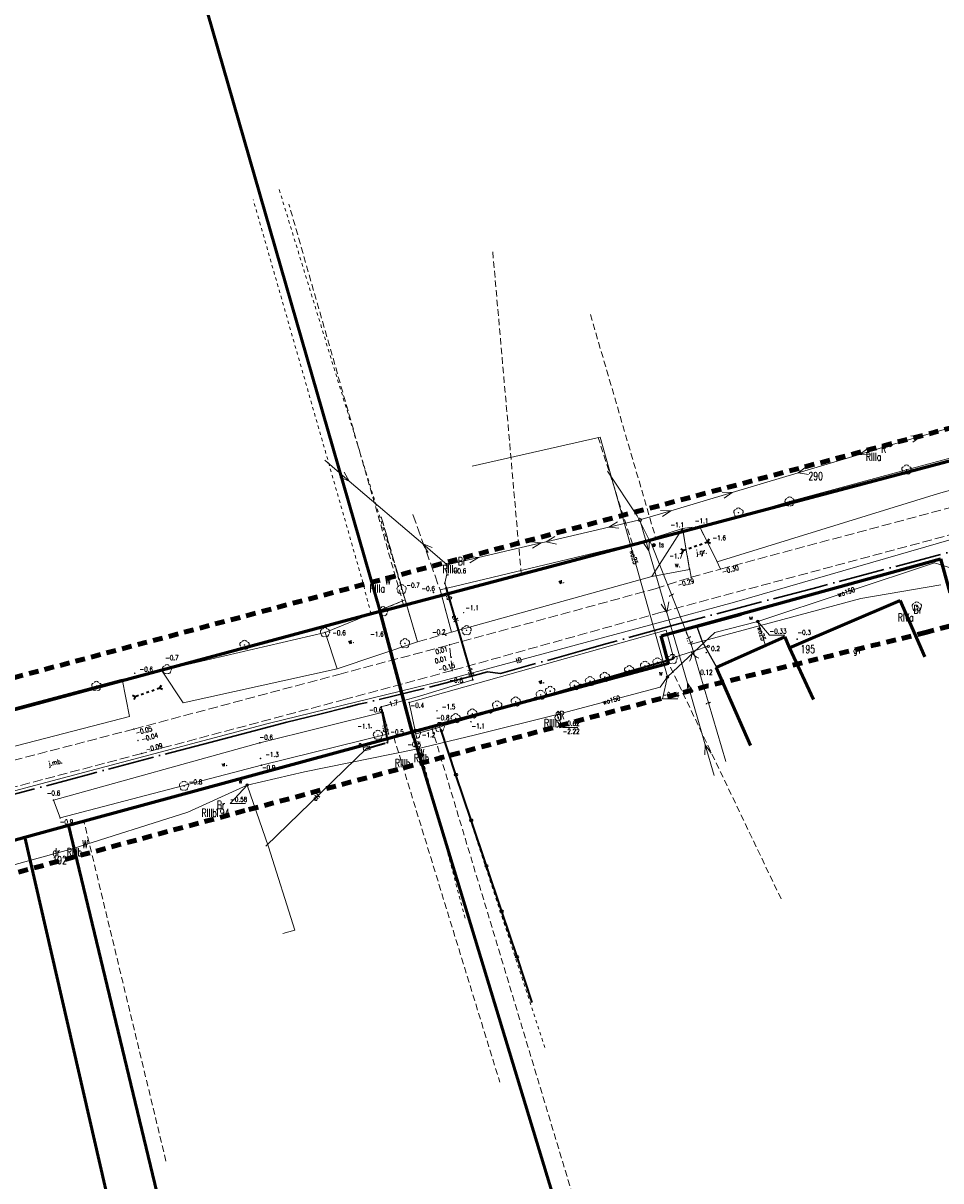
# Model space of a CAD drawing. Header units: metres. Extents: x 7389918 to 7395901, y 5992959 to 5996029.
# Tile 57 of 66: x 7395221 to 7395364, y 5994585 to 5994766. Entities that reach past the tile are written whole.
import ezdxf
from ezdxf.enums import TextEntityAlignment as Align

# ---------------------------------------------------------------- set-up
doc = ezdxf.new("R2010")
doc.units = ezdxf.units.M
doc.header["$MEASUREMENT"] = 0
for name, pattern in [('1', [0]), ('2', [1.5, 1, -0.5]), ('2_OTKJ', [2, 1.5, -0.5]), ('2_OTKK', [0]), ('2_OTKR', [0]), ('2_OTKU', [2, 1.5, -0.5]), ('2_OTWM', [1, 0.5, -0.5]), ('2_OTZI', [1.5, 1, -0.5]), ('3_EGBU_A', [0]), ('4', [2.5, 1.5, -1]), ('4_SUEP_A', [0]), ('4_SULO', [0]), ('4_SUTP_A', [0]), ('4_SUWP', [0]), ('ACAD_ISO04W100', [30, 24, -3, 0, -3])]:
    doc.linetypes.add(name, pattern=pattern)
doc.layers.get('0').update_dxf_attribs({"color": 250, "linetype": 'CONTINUOUS', "lineweight": 100})
for name, color, linetype, lineweight in [('# Orlen Projekt - granice nieustalone do ustalenia', 6, 'CONTINUOUS', 100), ('# projektowana LNSN', 10, 'CONTINUOUS', 30), ('Dzialki', 7, '1', 18), ('EGBB_E_T_0', 7, 'CONTINUOUS', 20), ('EGBB_L_0', 7, '3_EGBU_A', 50), ('GRANICE_ZLE_L_0', 2, '1', 50), ('Numery_dzialek', 7, 'CONTINUOUS', 13), ('OTK_E_T_0', 7, 'CONTINUOUS', 0), ('OTK_E_T_4', 7, 'CONTINUOUS', 0), ('OTK_L_0', 7, '2_OTKJ', 18), ('OTK_L_1', 7, '2_OTKK', 25), ('OTK_L_4', 7, '2_OTKU', 18), ('OTK_L_5', 7, 'CONTINUOUS', 18), ('OTK_L_8', 7, 'CONTINUOUS', 35), ('OTO_L_0', 7, 'CONTINUOUS', 35), ('OTO_L_1', 7, 'CONTINUOUS', 18), ('OTR_T_0', 7, 'CONTINUOUS', 18), ('OTR_T_1', 7, 'CONTINUOUS', 18), ('OTW_L_3', 7, 'CONTINUOUS', 18), ('OTZ_L_4', 7, '2_OTZI', 18), ('SUE_E_T_1', 1, 'CONTINUOUS', 0), ('SUE_T_4', 1, 'CONTINUOUS', 18), ('SUEP_E_T_0', 1, 'CONTINUOUS', 0), ('SUEP_L_0', 1, '4_SUEP_A', 18), ('SUER_T_0', 1, 'CONTINUOUS', 18), ('SUL_L_1', 7, '4_SULO', 35), ('SUP_T_2', 7, 'CONTINUOUS', 18), ('SUW_E_T_2', 5, 'CONTINUOUS', 0), ('SUW_T_2', 5, 'CONTINUOUS', 18), ('SUW_T_5', 5, 'CONTINUOUS', 18), ('SUWP_E_T_0', 5, 'CONTINUOUS', 0), ('SUWP_L_0', 5, '4_SUWP', 18), ('SUWR_T_0', 5, 'CONTINUOUS', 18)]:
    doc.layers.add(name, color=color, linetype=linetype, lineweight=lineweight)
for name, color, linetype, lineweight, true_color in [('Kontury', 7, '2', 18, 0x008000), ('Numery_konturow', 7, 'CONTINUOUS', 13, 0x008000), ('Numery_uzytkow', 7, 'CONTINUOUS', 13, 0x008000), ('OTZ_T_0', 7, 'CONTINUOUS', 18, 0x008000), ('SUT_E_T_0', 7, 'CONTINUOUS', 0, 0xff9100), ('SUT_T_0', 7, 'CONTINUOUS', 18, 0xff9100), ('SUTP_E_T_0', 7, 'CONTINUOUS', 0, 0xff9100), ('SUTP_L_0', 7, '4_SUTP_A', 18, 0xff9100), ('SUTR_T_0', 7, 'CONTINUOUS', 18, 0xff9100), ('Uzytki', 7, '2', 18, 0x008000), ('ZAKRES_L_0', 7, '4', 100, 0x008080)]:
    doc.layers.add(name, color=color, linetype=linetype, lineweight=lineweight, true_color=true_color)
doc.styles.get("Standard").update_dxf_attribs({"font": 'Simplex.SHX', "width": 0.75})

# ---------------------------------------------------------------- blocks, each defined once
blk = doc.blocks.new('2_OTRS')
at = {"linetype": 'Continuous'}
blk.add_circle((0, 0), 0.045, dxfattribs=at)
blk = doc.blocks.new('2_OTRN')
at = {"linetype": 'Continuous'}
blk.add_circle((0, 0), 0.045, dxfattribs=at)
blk = doc.blocks.new('2_OTZL')
at = {"linetype": 'Continuous'}
blk.add_circle((0, 0), 0.045, dxfattribs=at)
for centre, start, end in [((-0.36, 0.12), 102.1445, 221.86), ((0, 0.38), 30.1401, 149.8599), ((0.36, 0.12), 318.14, 77.8555), ((-0.22, -0.3), 174.1482, 293.8542), ((0.22, -0.3), 246.1458, 5.8518)]:
    blk.add_arc(centre, 0.375, start, end, dxfattribs=at)
blk = doc.blocks.new('4_SUES')
at = {"linetype": 'Continuous'}
for p, q in [((0.5, 0.25), (-0.5, 0.25)), ((-0.5, 0.25), (-0.5, -0.25)), ((0.5, -0.25), (0.5, 0.25)), ((-0.5, -0.25), (0.5, -0.25))]:
    blk.add_line(p, q, dxfattribs=at)
blk = doc.blocks.new('4_SUPS')
at = {"linetype": 'Continuous'}
blk.add_circle((0, 0), 0.0625, dxfattribs=at)
blk = doc.blocks.new('4_SUPP')
at = {"linetype": 'Continuous'}
blk.add_circle((0, 0), 0.25, dxfattribs=at)
blk = doc.blocks.new('4_SUTK')
at = {"linetype": 'Continuous'}
for radius in [0.25, 0.225, 0.2, 0.175, 0.15, 0.125, 0.1, 0.075, 0.05, 0.025, 0.00715]:
    blk.add_circle((0, 0), radius, dxfattribs=at)
blk = doc.blocks.new('4_SUWW')
at = {"linetype": 'Continuous'}
for radius in [0.2, 0.175, 0.15, 0.125, 0.1, 0.075, 0.05, 0.025, 0.00715]:
    blk.add_circle((0, 0), radius, dxfattribs=at)
blk = doc.blocks.new('4_SUWH')
at = {"linetype": 'Continuous'}
for p, q in [((0, 1), (-0.35355, 0.64645)), ((0, 1), (0.35355, 0.64645)), ((0, 0.5), (0, 1))]:
    blk.add_line(p, q, dxfattribs=at)
blk.add_circle((0, 0), 0.5, dxfattribs=at)

msp = doc.modelspace()

# ---------------------------------------------------------------- linework, layer by layer
at = {"layer": '# Orlen Projekt - granice nieustalone do ustalenia', "linetype": '1', "lineweight": 60}
for p, q in [((7395276.99, 5994673.93), (7395412.65, 5994709.82)), ((7395320.77, 5994670.14), (7395364.26, 5994682.14)), ((7395364.26, 5994682.14), (7395365.67, 5994676.83)), ((7395276.99, 5994673.93), (7395016.02, 5994603.72)), ((7395281.96, 5994655.17), (7395276.99, 5994673.93)), ((7395321.9, 5994665.88), (7395320.77, 5994670.14)), ((7395281.96, 5994655.17), (7395321.9, 5994665.88)), ((7395228.47, 5994640.64), (7395281.96, 5994655.17)), ((7395221.66, 5994638.78), (7395228.47, 5994640.64)), ((7395075.72, 5994599.11), (7395221.66, 5994638.78))]:
    msp.add_line(p, q, dxfattribs=at)
at = {"layer": '# projektowana LNSN', "linetype": 'ACAD_ISO04W100', "ltscale": 0.3}
msp.add_lwpolyline([(7395448.25, 5994721.39), (7395452.31, 5994706.79), (7395381.81, 5994687.52), (7395345.18, 5994677.72), (7395322.67, 5994671.82), (7395312.36, 5994668.94), (7395309.97, 5994668.27), (7395295.71, 5994664.26), (7395293.71, 5994664.51), (7395291.63, 5994663.96), (7395283.83, 5994661.92), (7395273.7, 5994659.47), (7395273.7, 5994659.47), (7395271.93, 5994659.01), (7395267.38, 5994657.89), (7395262.47, 5994656.69), (7395257.38, 5994655.33), (7395250.49, 5994653.55), (7395231.99, 5994648.65), (7395214.66, 5994644.04)], dxfattribs=at)
at = {"layer": 'Dzialki'}
for p, q in [((7395245.04, 5994784.95), (7395276.99, 5994673.93)), ((7395412.65, 5994709.82), (7395276.99, 5994673.93)), ((7395320.77, 5994670.14), (7395364.26, 5994682.14)), ((7395364.26, 5994682.14), (7395365.67, 5994676.83)), ((7395276.99, 5994673.93), (7395016.02, 5994603.72)), ((7395276.99, 5994673.93), (7395281.96, 5994655.17)), ((7395321.9, 5994665.88), (7395320.77, 5994670.14)), ((7395281.96, 5994655.17), (7395321.9, 5994665.88)), ((7395281.96, 5994655.17), (7395228.47, 5994640.64)), ((7395319.72, 5994531.12), (7395281.96, 5994655.17)), ((7395228.47, 5994640.64), (7395221.66, 5994638.78)), ((7395228.47, 5994640.64), (7395259.31, 5994512.84)), ((7395221.66, 5994638.78), (7395075.72, 5994599.11)), ((7395250.28, 5994514.36), (7395221.66, 5994638.78))]:
    msp.add_line(p, q, dxfattribs=at)
at = {"layer": 'EGBB_L_0', "linetype": '3_EGBU_A'}
for p, q in [((7395340.72, 5994668.29), (7395357.97, 5994675.66)), ((7395357.97, 5994675.66), (7395361.78, 5994666.86)), ((7395329.31, 5994665.18), (7395340.02, 5994669.98)), ((7395340.02, 5994669.98), (7395340.72, 5994668.29)), ((7395344.46, 5994660.21), (7395340.72, 5994668.29)), ((7395334.68, 5994653.06), (7395329.31, 5994665.18))]:
    msp.add_line(p, q, dxfattribs=at)
at = {"layer": 'GRANICE_ZLE_L_0'}
for p, q in [((7395245.04, 5994784.95), (7395276.99, 5994673.93)), ((7395281.96, 5994655.17), (7395319.72, 5994531.12)), ((7395228.47, 5994640.64), (7395259.31, 5994512.84)), ((7395221.66, 5994638.78), (7395250.28, 5994514.36))]:
    msp.add_line(p, q, dxfattribs=at)
at = {"layer": 'Kontury'}
for p, q in [((7395276.99, 5994673.93), (7395251.76, 5994761.6)), ((7395280.66, 5994674.9), (7395262.8, 5994737.36)), ((7395294.53, 5994729.95), (7395298.96, 5994679.74)), ((7395412.65, 5994709.82), (7395298.96, 5994679.74)), ((7395320.77, 5994670.14), (7395364.26, 5994682.14)), ((7395364.26, 5994682.14), (7395365.67, 5994676.83)), ((7395298.96, 5994679.74), (7395280.66, 5994674.9)), ((7395280.66, 5994674.9), (7395276.99, 5994673.93)), ((7395276.99, 5994673.93), (7395016.02, 5994603.72)), ((7395321.9, 5994665.88), (7395320.77, 5994670.14)), ((7395285, 5994655.98), (7395321.9, 5994665.88)), ((7395339.42, 5994629.17), (7395321.9, 5994665.88)), ((7395279.11, 5994654.4), (7395281.96, 5994655.17)), ((7395281.96, 5994655.17), (7395285, 5994655.98)), ((7395319.72, 5994531.12), (7395281.96, 5994655.17)), ((7395344.15, 5994459.55), (7395285, 5994655.98)), ((7395230.88, 5994641.29), (7395279.11, 5994654.4)), ((7395279.11, 5994654.4), (7395295.62, 5994600.62)), ((7395228.47, 5994640.64), (7395230.88, 5994641.29)), ((7395259.31, 5994512.84), (7395228.47, 5994640.64)), ((7395243.66, 5994588.32), (7395230.88, 5994641.29)), ((7395075.72, 5994599.11), (7395221.66, 5994638.78)), ((7395221.66, 5994638.78), (7395250.28, 5994514.36))]:
    msp.add_line(p, q, dxfattribs=at)
at = {"layer": 'OTK_L_0', "linetype": '2_OTKJ'}
for p, q in [((7395330.01, 5994680.54), (7395446.83, 5994711.8)), ((7395447.86, 5994707.94), (7395320.77, 5994673.8)), ((7395324.08, 5994686.83), (7395326.69, 5994687.22)), ((7395325.4, 5994679.25), (7395324.08, 5994686.83)), ((7395326.69, 5994687.22), (7395330.01, 5994680.54)), ((7395325.4, 5994679.25), (7395330.01, 5994680.54)), ((7395319.79, 5994677.47), (7395325.4, 5994679.25)), ((7395287.78, 5994668.73), (7395319.79, 5994677.47)), ((7395320.77, 5994673.8), (7395288.2, 5994664.74)), ((7395270.56, 5994664.13), (7395287.78, 5994668.73)), ((7395288.2, 5994664.74), (7395287.78, 5994668.73)), ((7395238.67, 5994655.62), (7395270.56, 5994664.13)), ((7395288.2, 5994664.74), (7395271.59, 5994660.26)), ((7395271.59, 5994660.26), (7395239.88, 5994651.82)), ((7395196.61, 5994644.66), (7395238.67, 5994655.62)), ((7395239.88, 5994651.82), (7395198.03, 5994640.78))]:
    msp.add_line(p, q, dxfattribs=at)
at = {"layer": 'OTK_L_1', "linetype": '2_OTKK'}
for p, q in [((7395333.19, 5994673.31), (7395326.37, 5994671.45)), ((7395326.37, 5994671.45), (7395327.13, 5994669.27)), ((7395327.13, 5994669.27), (7395329.34, 5994665.24))]:
    msp.add_line(p, q, dxfattribs=at)
at = {"layer": 'OTK_L_4', "linetype": '2_OTKU'}
for p, q in [((7395280.91, 5994675.72), (7395277.17, 5994688.66)), ((7395282.1, 5994689.02), (7395286.33, 5994677.3)), ((7395286.33, 5994677.3), (7395288.09, 5994670.72)), ((7395282.8, 5994669.19), (7395280.91, 5994675.72)), ((7395288.09, 5994670.72), (7395282.8, 5994669.19))]:
    msp.add_line(p, q, dxfattribs=at)
at = {"layer": 'OTK_L_5', "linetype": '2_OTKR'}
for p, q in [((7395420.39, 5994708.34), (7395363.92, 5994692.29)), ((7395358.94, 5994695.99), (7395366.67, 5994698.06)), ((7395340.75, 5994691.04), (7395358.94, 5994695.99)), ((7395363.92, 5994692.29), (7395329.46, 5994681.64)), ((7395333.36, 5994688.86), (7395340.75, 5994691.04)), ((7395326.69, 5994687.22), (7395333.36, 5994688.86)), ((7395317.83, 5994684.81), (7395324.08, 5994686.83)), ((7395319.27, 5994679.4), (7395324.08, 5994686.83)), ((7395324.08, 5994686.83), (7395325.18, 5994680.49)), ((7395329.46, 5994681.64), (7395326.69, 5994687.22)), ((7395286.33, 5994677.3), (7395317.83, 5994684.81)), ((7395325.18, 5994680.49), (7395319.27, 5994679.4)), ((7395319.27, 5994679.4), (7395288.09, 5994670.72)), ((7395288.09, 5994670.72), (7395286.33, 5994677.3)), ((7395268.42, 5994670.68), (7395280.91, 5994675.72)), ((7395280.91, 5994675.72), (7395282.8, 5994669.19)), ((7395243.87, 5994664.95), (7395268.42, 5994670.68)), ((7395268.42, 5994670.68), (7395270.33, 5994665)), ((7395281.51, 5994659.75), (7395321.52, 5994671)), ((7395321.52, 5994671), (7395322.65, 5994666.75)), ((7395282.8, 5994669.19), (7395270.33, 5994665)), ((7395322.51, 5994666.5), (7395287.14, 5994656.28)), ((7395322.65, 5994666.75), (7395322.51, 5994666.5)), ((7395243.07, 5994664.66), (7395243.87, 5994664.95)), ((7395246.32, 5994659.68), (7395243.07, 5994664.66)), ((7395270.33, 5994665), (7395246.32, 5994659.68)), ((7395236.84, 5994663.37), (7395010.58, 5994603.19)), ((7395237.96, 5994657.58), (7395236.84, 5994663.37)), ((7395282.55, 5994654.86), (7395281.51, 5994659.75)), ((7395135.95, 5994631.13), (7395237.96, 5994657.58)), ((7395258.27, 5994653.47), (7395277.48, 5994658.23)), ((7395277.48, 5994658.23), (7395278.28, 5994654.87)), ((7395278.28, 5994654.87), (7395258.53, 5994649.98)), ((7395286.27, 5994655.91), (7395282.55, 5994654.86)), ((7395287.14, 5994656.28), (7395286.27, 5994655.91)), ((7395226.14, 5994644.56), (7395258.27, 5994653.47)), ((7395258.53, 5994649.98), (7395227.18, 5994641.77)), ((7395227.18, 5994641.77), (7395226.14, 5994644.56))]:
    msp.add_line(p, q, dxfattribs=at)
at = {"layer": 'OTK_L_8', "linetype": '2_OTKJ'}
for p, q in [((7395323.79, 5994683.68), (7395324.24, 5994683.46)), ((7395325.06, 5994683.75), (7395325.47, 5994683.89)), ((7395325.88, 5994684.03), (7395326.29, 5994684.18)), ((7395326.71, 5994684.32), (7395327.12, 5994684.46)), ((7395327.53, 5994684.61), (7395328, 5994684.77)), ((7395328, 5994684.77), (7395328.22, 5994685.22)), ((7395328, 5994684.77), (7395328.45, 5994684.55)), ((7395324.02, 5994683.01), (7395324.24, 5994683.46)), ((7395324.24, 5994683.46), (7395324.65, 5994683.6)), ((7395242.89, 5994662.42), (7395242.67, 5994661.98)), ((7395238.88, 5994660.66), (7395238.44, 5994660.87)), ((7395238.88, 5994660.66), (7395238.67, 5994660.21)), ((7395239.36, 5994660.82), (7395238.88, 5994660.66)), ((7395240.18, 5994661.11), (7395239.77, 5994660.97)), ((7395241.01, 5994661.4), (7395240.6, 5994661.26)), ((7395241.84, 5994661.69), (7395241.43, 5994661.54)), ((7395242.67, 5994661.98), (7395242.26, 5994661.83)), ((7395243.12, 5994661.76), (7395242.67, 5994661.98))]:
    msp.add_line(p, q, dxfattribs=at)
at = {"layer": 'OTO_L_0'}
for p, q in [((7395322.51, 5994666.5), (7395315.3, 5994664.42)), ((7395322.65, 5994666.75), (7395322.51, 5994666.5)), ((7395315.3, 5994664.42), (7395308.26, 5994662.39)), ((7395308.26, 5994662.39), (7395301.22, 5994660.35)), ((7395301.22, 5994660.35), (7395294.18, 5994658.32)), ((7395294.18, 5994658.32), (7395287.14, 5994656.28)), ((7395288.8, 5994648.5), (7395286.43, 5994655.59)), ((7395291.18, 5994641.41), (7395288.8, 5994648.5)), ((7395293.56, 5994634.32), (7395291.18, 5994641.41)), ((7395295.93, 5994627.23), (7395293.56, 5994634.32)), ((7395298.31, 5994620.14), (7395295.93, 5994627.23)), ((7395300.69, 5994613.03), (7395298.31, 5994620.14))]:
    msp.add_line(p, q, dxfattribs=at)
for centre in [(7395315.3, 5994664.42), (7395308.26, 5994662.39), (7395301.22, 5994660.35), (7395294.18, 5994658.32), (7395288.8, 5994648.5), (7395291.18, 5994641.41), (7395293.56, 5994634.32), (7395295.93, 5994627.23), (7395298.31, 5994620.14)]:
    msp.add_circle(centre, 0.17, dxfattribs=at)
at = {"layer": 'OTO_L_1'}
for p, q in [((7395324.77, 5994667.43), (7395322.65, 5994666.75)), ((7395326.2, 5994667.9), (7395324.77, 5994667.43)), ((7395328.08, 5994668.51), (7395325.96, 5994667.82))]:
    msp.add_line(p, q, dxfattribs=at)
for centre in [(7395328.08, 5994668.51), (7395322.65, 5994666.75)]:
    msp.add_circle(centre, 0.17, dxfattribs=at)
for centre, start, end in [((7395323.52, 5994667.32), 325.9406, 10.015), ((7395327.28, 5994668.54), 205.9039, 249.9782)]:
    msp.add_arc(centre, 2, start, end, dxfattribs=at)
at = {"layer": 'OTW_L_3', "linetype": '2_OTWM'}
for p, q in [((7395261.28, 5994739.63), (7395280.91, 5994675.72)), ((7395274.06, 5994679.32), (7395257.23, 5994738.1)), ((7395275.59, 5994673.57), (7395274.06, 5994679.32)), ((7395280.91, 5994675.72), (7395275.59, 5994673.57)), ((7395282.55, 5994654.86), (7395286.27, 5994655.91)), ((7395290.23, 5994626.19), (7395282.55, 5994654.86)), ((7395286.27, 5994655.91), (7395302.79, 5994605.62))]:
    msp.add_line(p, q, dxfattribs=at)
at = {"layer": 'OTZ_L_4', "linetype": '2_OTZI'}
for p, q in [((7395309.73, 5994720.18), (7395319.87, 5994685.47)), ((7395316.26, 5994684.44), (7395310.95, 5994701.02)), ((7395280.38, 5994677.41), (7395277.17, 5994688.66)), ((7395319.87, 5994685.47), (7395317.83, 5994684.81)), ((7395317.83, 5994684.81), (7395316.26, 5994684.44))]:
    msp.add_line(p, q, dxfattribs=at)
at = {"layer": 'SUEP_L_0', "linetype": '4_SUEP_A'}
for p, q in [((7395379.59, 5994706.52), (7395361.22, 5994701.22)), ((7395361.22, 5994701.22), (7395356.42, 5994699.83)), ((7395361.22, 5994701.22), (7395359.64, 5994701.28)), ((7395359.92, 5994700.32), (7395361.22, 5994701.22)), ((7395351.63, 5994698.4), (7395342.05, 5994695.54)), ((7395356.42, 5994699.83), (7395351.63, 5994698.4)), ((7395351.63, 5994698.4), (7395352.92, 5994699.31)), ((7395353.21, 5994698.35), (7395351.63, 5994698.4)), ((7395272.2, 5994694.25), (7395268.4, 5994697.5)), ((7395342.05, 5994695.54), (7395343.34, 5994696.45)), ((7395270.74, 5994694.85), (7395272.2, 5994694.25)), ((7395272.2, 5994694.25), (7395271.39, 5994695.61)), ((7395342.05, 5994695.54), (7395331.82, 5994692.48)), ((7395343.7, 5994695.25), (7395342.05, 5994695.54)), ((7395283.65, 5994684.47), (7395272.2, 5994694.25)), ((7395331.82, 5994692.48), (7395322.24, 5994689.62)), ((7395331.82, 5994692.48), (7395330.24, 5994692.53)), ((7395330.53, 5994691.57), (7395331.82, 5994692.48)), ((7395322.24, 5994689.62), (7395317.45, 5994688.19)), ((7395322.24, 5994689.62), (7395320.66, 5994689.67)), ((7395320.95, 5994688.71), (7395322.24, 5994689.62)), ((7395317.45, 5994688.19), (7395312.58, 5994687.06)), ((7395312.58, 5994687.06), (7395313.93, 5994687.88)), ((7395317.45, 5994688.19), (7395318.85, 5994683.39)), ((7395312.58, 5994687.06), (7395302.84, 5994684.8)), ((7395302.84, 5994684.8), (7395304.19, 5994685.62)), ((7395314.15, 5994686.91), (7395312.58, 5994687.06)), ((7395287.45, 5994681.22), (7395283.65, 5994684.47)), ((7395284.46, 5994683.11), (7395283.65, 5994684.47)), ((7395283.65, 5994684.47), (7395285.11, 5994683.87)), ((7395302.06, 5994684.61), (7395292.32, 5994682.35)), ((7395302.06, 5994684.61), (7395300.49, 5994684.76)), ((7395300.71, 5994683.79), (7395302.06, 5994684.61)), ((7395302.84, 5994684.8), (7395302.06, 5994684.61)), ((7395304.47, 5994684.4), (7395302.84, 5994684.8)), ((7395318.85, 5994683.39), (7395317.95, 5994684.69)), ((7395318.91, 5994684.97), (7395318.85, 5994683.39)), ((7395292.32, 5994682.35), (7395287.45, 5994681.22)), ((7395292.32, 5994682.35), (7395290.75, 5994682.5)), ((7395290.97, 5994681.53), (7395292.32, 5994682.35)), ((7395318.85, 5994683.39), (7395321.64, 5994673.79)), ((7395287.45, 5994681.22), (7395287.4, 5994679.74)), ((7395287.4, 5994679.74), (7395287.08, 5994678.32)), ((7395287.08, 5994678.32), (7395287.26, 5994677.72)), ((7395287.26, 5994677.72), (7395291.28, 5994663.93)), ((7395321.64, 5994673.79), (7395320.74, 5994675.09)), ((7395321.94, 5994675.44), (7395321.64, 5994673.79)), ((7395321.64, 5994673.79), (7395324.83, 5994662.77)), ((7395291.28, 5994663.93), (7395291.41, 5994663.27)), ((7395291.41, 5994663.27), (7395283.14, 5994660.75)), ((7395324.83, 5994662.77), (7395324.77, 5994661.19)), ((7395324.83, 5994662.77), (7395327.62, 5994653.17)), ((7395325.73, 5994661.47), (7395324.83, 5994662.77)), ((7395283.14, 5994660.75), (7395277.53, 5994659.2)), ((7395277.53, 5994659.2), (7395277.18, 5994659.07)), ((7395277.18, 5994659.07), (7395277.24, 5994658.64)), ((7395277.24, 5994658.64), (7395278.2, 5994653.68)), ((7395277.71, 5994653.41), (7395274.88, 5994652.6)), ((7395278.14, 5994653.5), (7395277.71, 5994653.41)), ((7395278.2, 5994653.68), (7395278.14, 5994653.5)), ((7395327.62, 5994653.17), (7395327.56, 5994651.59)), ((7395327.62, 5994653.17), (7395329.02, 5994648.37)), ((7395328.52, 5994651.87), (7395327.62, 5994653.17)), ((7395274.88, 5994652.6), (7395259.21, 5994637.38))]:
    msp.add_line(p, q, dxfattribs=at)
at = {"layer": 'SUL_L_1', "linetype": '4_SULO'}
for p, q in [((7395291.28, 5994663.93), (7395287.26, 5994677.72)), ((7395278.2, 5994653.68), (7395277.24, 5994658.64)), ((7395274.88, 5994652.6), (7395277.71, 5994653.41))]:
    msp.add_line(p, q, dxfattribs=at)
at = {"layer": 'SUTP_L_0', "linetype": '4_SUTP_A'}
for p, q in [((7395317, 5994688.85), (7395312.39, 5994695.77)), ((7395319.33, 5994684.16), (7395317, 5994688.85)), ((7395332.15, 5994675.39), (7395369.39, 5994686.18)), ((7395325.43, 5994668.83), (7395319.33, 5994684.16)), ((7395364.31, 5994678.08), (7395351.81, 5994675.97)), ((7395320.28, 5994672.18), (7395332.15, 5994675.39)), ((7395351.81, 5994675.97), (7395325.43, 5994668.83)), ((7395302.15, 5994667.29), (7395320.28, 5994672.18)), ((7395325.43, 5994668.83), (7395330.81, 5994650.55)), ((7395286.96, 5994663.2), (7395302.15, 5994667.29)), ((7395259.56, 5994656.5), (7395286.96, 5994663.2)), ((7395203.21, 5994641.51), (7395259.56, 5994656.5))]:
    msp.add_line(p, q, dxfattribs=at)
at = {"layer": 'SUWP_L_0', "linetype": '4_SUWP'}
for p, q in [((7395311.25, 5994701.07), (7395291.34, 5994696.58)), ((7395321.74, 5994663.73), (7395311.25, 5994701.07)), ((7395335.79, 5994672.36), (7395363.3, 5994681.53)), ((7395363.3, 5994681.53), (7395375.6, 5994677.52)), ((7395329.11, 5994670.64), (7395335.79, 5994672.36)), ((7395335.79, 5994672.36), (7395336.97, 5994668.61)), ((7395321.74, 5994663.73), (7395329.11, 5994670.64)), ((7395304.57, 5994657.88), (7395320.6, 5994662.16)), ((7395320.6, 5994662.16), (7395321.74, 5994663.73)), ((7395291.86, 5994654.7), (7395304.57, 5994657.88)), ((7395304.57, 5994657.88), (7395304.7, 5994657.4)), ((7395282.36, 5994652.43), (7395291.86, 5994654.7)), ((7395265.2, 5994648.96), (7395282.36, 5994652.43)), ((7395256.3, 5994646.9), (7395265.2, 5994648.96)), ((7395247.06, 5994642.67), (7395256.3, 5994646.9)), ((7395256.3, 5994646.9), (7395259.61, 5994637.28)), ((7395229.06, 5994636.94), (7395247.06, 5994642.67)), ((7395202.61, 5994629.7), (7395229.06, 5994636.94)), ((7395259.61, 5994637.28), (7395263.74, 5994624.28)), ((7395263.74, 5994624.28), (7395261.83, 5994623.76))]:
    msp.add_line(p, q, dxfattribs=at)
at = {"layer": 'SUWR_T_0', "linetype": 'Continuous', "lineweight": 0}
for p, q in [((7395335.79, 5994672.36), (7395337.63, 5994670.23)), ((7395337.63, 5994670.23), (7395339.99, 5994670.23)), ((7395321.74, 5994663.73), (7395320.94, 5994660.35)), ((7395320.94, 5994660.35), (7395323.36, 5994660.35)), ((7395304.7, 5994657.4), (7395305.42, 5994655.88)), ((7395305.42, 5994655.88), (7395307.78, 5994655.88)), ((7395256.3, 5994646.9), (7395253.66, 5994644.04)), ((7395253.66, 5994644.04), (7395256.02, 5994644.04))]:
    msp.add_line(p, q, dxfattribs=at)
at = {"layer": 'Uzytki'}
for p, q in [((7395251.76, 5994761.6), (7395276.99, 5994673.93)), ((7395280.66, 5994674.9), (7395262.8, 5994737.36)), ((7395294.53, 5994729.95), (7395298.96, 5994679.74)), ((7395412.65, 5994709.82), (7395298.96, 5994679.74)), ((7395320.77, 5994670.14), (7395364.26, 5994682.14)), ((7395364.26, 5994682.14), (7395365.67, 5994676.83)), ((7395298.96, 5994679.74), (7395280.66, 5994674.9)), ((7395280.66, 5994674.9), (7395276.99, 5994673.93)), ((7395276.99, 5994673.93), (7395016.02, 5994603.72)), ((7395276.99, 5994673.93), (7395281.96, 5994655.17)), ((7395321.9, 5994665.88), (7395320.77, 5994670.14)), ((7395285, 5994655.98), (7395321.9, 5994665.88)), ((7395339.42, 5994629.17), (7395321.9, 5994665.88)), ((7395279.11, 5994654.4), (7395281.96, 5994655.17)), ((7395281.96, 5994655.17), (7395285, 5994655.98)), ((7395344.15, 5994459.55), (7395285, 5994655.98)), ((7395230.88, 5994641.29), (7395279.11, 5994654.4)), ((7395279.11, 5994654.4), (7395295.62, 5994600.62)), ((7395221.66, 5994638.78), (7395228.47, 5994640.64)), ((7395228.47, 5994640.64), (7395230.88, 5994641.29)), ((7395259.31, 5994512.84), (7395228.47, 5994640.64)), ((7395243.66, 5994588.32), (7395230.88, 5994641.29)), ((7395075.72, 5994599.11), (7395221.66, 5994638.78)), ((7395221.66, 5994638.78), (7395250.28, 5994514.36))]:
    msp.add_line(p, q, dxfattribs=at)
at = {"layer": 'ZAKRES_L_0', "linetype": '4'}
for p, q in [((7394729.56, 5994532.85), (7395427.5, 5994718.96)), ((7395510.49, 5994710.6), (7395362.12, 5994670.7)), ((7395362.12, 5994670.7), (7395328.01, 5994662.34)), ((7395328.01, 5994662.34), (7395255.94, 5994642.92)), ((7395255.94, 5994642.92), (7395078.89, 5994594.79))]:
    msp.add_line(p, q, dxfattribs=at)

# ---------------------------------------------------------------- block references
at = {"layer": 'OTR_T_0'}
for p in [(7395330.01, 5994680.54), (7395325.4, 5994679.25), (7395287.78, 5994668.73), (7395288.07, 5994666.8), (7395288.2, 5994664.74), (7395329.3, 5994665.22), (7395238.67, 5994655.62), (7395239.3, 5994653.84), (7395239.88, 5994651.82)]:
    msp.add_blockref('2_OTRS', p, dxfattribs=at)
at = {"layer": 'OTR_T_1'}
for p in [(7395326.69, 5994687.22), (7395324.08, 5994686.83), (7395328, 5994684.77), (7395324.24, 5994683.46), (7395287.55, 5994679.63), (7395280.34, 5994677.4), (7395285.3, 5994676.9), (7395290, 5994673.75), (7395268.42, 5994670.68), (7395277.72, 5994670.51), (7395287.23, 5994670.25), (7395341.92, 5994669.62), (7395327.77, 5994667.53), (7395238.8, 5994664.31), (7395243.82, 5994664.93), (7395289.86, 5994662.94), (7395281.51, 5994659.75), (7395285.85, 5994658.47), (7395277.48, 5994658.23), (7395291.13, 5994656.75), (7395275.61, 5994655.84), (7395278.28, 5994654.87), (7395282.55, 5994654.86), (7395283.93, 5994655.56), (7395286.27, 5994655.91), (7395258.27, 5994653.47), (7395258.37, 5994651.04), (7395258.53, 5994649.98), (7395246.47, 5994646.77), (7395226.14, 5994644.56), (7395227.18, 5994641.77)]:
    msp.add_blockref('2_OTRN', p, dxfattribs=at)
at = {"layer": 'OTZ_T_0'}
for p in [(7395358.94, 5994695.99), (7395340.75, 5994691.04), (7395332.78, 5994689.32), (7395280.34, 5994677.4), (7395277.46, 5994673.94), (7395360.54, 5994674.69), (7395268.42, 5994670.68), (7395290.45, 5994670.99), (7395255.88, 5994668.71), (7395280.86, 5994668.95), (7395243.82, 5994664.93), (7395318.24, 5994665.45), (7395320.17, 5994665.98), (7395322.51, 5994666.5), (7395309.66, 5994663.07), (7395311.97, 5994663.71), (7395315.78, 5994664.76), (7395232.83, 5994662.3), (7395303.47, 5994661.52), (7395307.25, 5994662.4), (7395298.1, 5994659.87), (7395301.99, 5994660.94), (7395291.35, 5994658), (7395295.21, 5994659.27), (7395286.27, 5994655.91), (7395288.75, 5994657.28), (7395276.66, 5994654.7), (7395282.55, 5994654.86), (7395246.47, 5994646.77)]:
    msp.add_blockref('2_OTZL', p, dxfattribs=at)
at = {"layer": 'SUE_T_4', "rotation": 11.82654449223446}
msp.add_blockref('4_SUES', (7395274.88, 5994652.6), dxfattribs=at)
at = {"layer": 'SUER_T_0'}
for p in [(7395287.08, 5994678.32), (7395291.41, 5994663.27), (7395277.18, 5994659.07), (7395278.14, 5994653.5)]:
    msp.add_blockref('4_SUPS', p, dxfattribs=at)
at = {"layer": 'SUP_T_2'}
for p in [(7395356.42, 5994699.83), (7395317.45, 5994688.19), (7395287.45, 5994681.22)]:
    msp.add_blockref('4_SUPP', p, dxfattribs=at)
at = {"layer": 'SUT_T_0'}
msp.add_blockref('4_SUTK', (7395319.6, 5994684.25), dxfattribs=at)
at = {"layer": 'SUTR_T_0'}
msp.add_blockref('4_SUPS', (7395325.43, 5994668.83), dxfattribs=at)
at = {"layer": 'SUW_T_2'}
msp.add_blockref('4_SUWH', (7395304.7, 5994657.4), dxfattribs=at)
at = {"layer": 'SUW_T_5'}
for p in [(7395335.79, 5994672.36), (7395321.74, 5994663.73), (7395256.3, 5994646.9)]:
    msp.add_blockref('4_SUWW', p, dxfattribs=at)
at = {"layer": 'SUWR_T_0'}
for p in [(7395335.79, 5994672.36), (7395321.74, 5994663.73), (7395304.7, 5994657.4), (7395256.3, 5994646.9)]:
    msp.add_blockref('4_SUPS', p, dxfattribs=at)

# ---------------------------------------------------------------- texts
at = {"layer": 'EGBB_E_T_0', "width": 0.7}
msp.add_text('g1', height=1, dxfattribs=at).set_placement((7395351.28, 5994667.74), align=Align.MIDDLE)
at = {"layer": 'Numery_dzialek', "width": 0.7}
for s, p in [('290', (7395343.68, 5994695.65)), ('195', (7395342.45, 5994668.7)), ('194', (7395251.29, 5994643.22)), ('192', (7395225.98, 5994635.81))]:
    msp.add_text(s, height=1.25, dxfattribs=at).set_placement(p, align=Align.TOP_LEFT)
at = {"layer": 'Numery_konturow', "width": 0.7}
for s, p in [('RIIIa', (7395355.02, 5994698.66)), ('RIIIa', (7395289.1, 5994681.15)), ('RIIIa', (7395277.76, 5994678.14)), ('RIVa', (7395360.06, 5994673.64)), ('RIIIb', (7395304.91, 5994657.16)), ('RIIIb', (7395284.65, 5994651.71)), ('RIIIb', (7395281.71, 5994650.93)), ('RIIIb', (7395251.59, 5994643.18)), ('RIIIb', (7395230.62, 5994637.07))]:
    msp.add_text(s, height=1.25, dxfattribs=at).set_placement(p, align=Align.TOP_RIGHT)
at = {"layer": 'Numery_uzytkow', "width": 0.7}
for s, p in [('R', (7395355.02, 5994698.66)), ('Br', (7395289.1, 5994681.15)), ('W', (7395277.76, 5994678.14)), ('Br', (7395360.06, 5994673.64)), ('R', (7395304.91, 5994657.16)), ('W', (7395282.97, 5994651.25)), ('Br', (7395251.59, 5994643.18)), ('dr', (7395225.98, 5994635.81)), ('W', (7395230.62, 5994637.07))]:
    msp.add_text(s, height=1.25, dxfattribs=at).set_placement(p)
at = {"layer": 'OTK_E_T_0', "lineweight": 9, "width": 0.7}
for s, rotation, p in [('j.gr.', 7.9934, (7395327.04, 5994683.11)), ('j.mb.', 12.5288, (7395226.46, 5994650.33))]:
    msp.add_text(s, height=0.75, rotation=rotation, dxfattribs=at).set_placement(p, align=Align.MIDDLE)
at = {"layer": 'OTK_E_T_4', "lineweight": 9, "width": 0.7}
msp.add_text('w.', height=0.75, dxfattribs=at).set_placement((7395323.31, 5994681.21), align=Align.MIDDLE)
for rotation, p in [(15.9729, (7395305.21, 5994678.65)), (19.0338, (7395272.45, 5994669.31)), (15.5821, (7395302.08, 5994663.07)), (14.6772, (7395252.71, 5994650.19))]:
    msp.add_text('w.', height=0.75, rotation=rotation, dxfattribs=at).set_placement(p, align=Align.MIDDLE)
at = {"layer": 'OTR_T_0', "lineweight": 9, "width": 0.7}
for s, rotation, p in [('-0.30', 15.1137, (7395330.35, 5994679.73)), ('-0.29', 15.1137, (7395323.42, 5994677.7)), ('0.01', 14.6762, (7395285.72, 5994667.28)), ('0.01', 14.6762, (7395285.62, 5994665.83)), ('-0.15', 14.6762, (7395286.17, 5994664.55)), ('-0.05', 14.9441, (7395239.03, 5994654.66)), ('-0.04', 14.9441, (7395239.95, 5994653.65)), ('-0.09', 14.905, (7395240.65, 5994652.03))]:
    msp.add_text(s, height=0.75, rotation=rotation, dxfattribs=at).set_placement(p)
msp.add_text('0.12', height=0.75, dxfattribs=at).set_placement((7395326.83, 5994664.08))
at = {"layer": 'OTR_T_1', "lineweight": 9, "width": 0.7}
for s, p in [('-1.1', (7395322.22, 5994687.04)), ('-1.1', (7395326, 5994687.68)), ('-1.6', (7395328.75, 5994685.02)), ('-1.7', (7395322.02, 5994682.2)), ('-0.6', (7395288.3, 5994679.88)), ('-0.7', (7395281.09, 5994677.65)), ('-0.6', (7395283.44, 5994677.13)), ('-1.1', (7395290.27, 5994674.14)), ('-0.2', (7395285.09, 5994670.36)), ('-0.3', (7395341.97, 5994670.29)), ('-0.6', (7395269.55, 5994670.23)), ('-1.6', (7395275.46, 5994670.03)), ('0.2', (7395328.52, 5994667.78)), ('-0.7', (7395243.53, 5994666.36)), ('-0.6', (7395239.55, 5994664.56)), ('-0.6', (7395287.8, 5994662.85)), ('-0.6', (7395275.26, 5994658.24)), ('-0.4', (7395281.74, 5994658.94)), ('-1.5', (7395286.6, 5994658.72)), ('-0.8', (7395285.71, 5994657.01)), ('-1.1', (7395273.45, 5994655.68)), ('-0.5', (7395278.59, 5994654.79)), ('-1.2', (7395283.5, 5994654.34)), ('-1.1', (7395291.22, 5994655.72)), ('-0.6', (7395258.23, 5994653.97)), ('-0.5', (7395281.26, 5994652.85)), ('-1.3', (7395259.12, 5994651.29)), ('-0.9', (7395258.6, 5994649.24)), ('-0.8', (7395247.22, 5994647.02)), ('-0.6', (7395225.11, 5994645.27)), ('-0.9', (7395227.13, 5994640.78))]:
    msp.add_text(s, height=0.75, dxfattribs=at).set_placement(p)
at = {"layer": 'SUE_E_T_1', "lineweight": 9, "width": 0.7}
msp.add_text('e', height=0.75, dxfattribs=at).set_placement((7395274.13, 5994652.85), align=Align.RIGHT)
at = {"layer": 'SUEP_E_T_0', "lineweight": 9, "width": 0.7}
for rotation, p in [(286.2181, (7395288.7, 5994672.82)), (44.1665, (7395267.04, 5994644.99))]:
    msp.add_text('eN', height=0.75, rotation=rotation, dxfattribs=at).set_placement(p, align=Align.MIDDLE)
at = {"layer": 'SUER_T_0', "lineweight": 9, "width": 0.7}
for s, rotation, p in [('-1.9', 286.2181, (7395287.27, 5994677.7)), ('-1.8', 286.2028, (7395290.72, 5994665.83)), ('-1.7', 15.4847, (7395277.74, 5994659.26)), ('-1.9', 280.8649, (7395277.53, 5994657.16))]:
    msp.add_text(s, height=0.75, rotation=rotation, dxfattribs=at).set_placement(p, align=Align.MIDDLE_LEFT)
at = {"layer": 'SUT_E_T_0', "lineweight": 9, "width": 0.7}
msp.add_text('ts', height=0.75, dxfattribs=at).set_placement((7395321.19, 5994683.97), align=Align.RIGHT)
at = {"layer": 'SUTP_E_T_0', "lineweight": 9, "width": 0.7}
for s, rotation, p in [('t', 291.6919, (7395322.38, 5994676.49)), ('tD', 15.1971, (7395298.58, 5994666.33)), ('t', 286.4072, (7395328.12, 5994659.69))]:
    msp.add_text(s, height=0.75, rotation=rotation, dxfattribs=at).set_placement(p, align=Align.MIDDLE)
at = {"layer": 'SUTR_T_0', "lineweight": 9, "width": 0.7}
msp.add_text('-1.1', height=0.75, rotation=291.6891, dxfattribs=at).set_placement((7395325.43, 5994668.83), align=Align.MIDDLE_RIGHT)
at = {"layer": 'SUW_E_T_2', "lineweight": 9, "width": 0.7}
for p in [(7395335.04, 5994672.61), (7395320.99, 5994663.98), (7395255.55, 5994647.15)]:
    msp.add_text('w', height=0.75, dxfattribs=at).set_placement(p, align=Align.RIGHT)
at = {"layer": 'SUWP_E_T_0', "lineweight": 9, "width": 0.7}
for s, rotation, p in [('wo25', 285.6917, (7395316.5, 5994682.4)), ('wo150', 18.4, (7395349.55, 5994676.95)), ('wo25', 287.5286, (7395336.38, 5994670.49)), ('wo150', 14.9, (7395313, 5994660.13))]:
    msp.add_text(s, height=0.75, rotation=rotation, dxfattribs=at).set_placement(p, align=Align.MIDDLE)
at = {"layer": 'SUWR_T_0', "lineweight": 9, "width": 0.7}
for s, p in [('-0.33', (7395337.63, 5994670.85)), ('-0.44', (7395320.94, 5994660.97)), ('-0.58', (7395253.66, 5994644.66))]:
    msp.add_text(s, height=0.75, dxfattribs=at).set_placement(p, align=Align.MIDDLE_LEFT)
for s, p in [('-0.62', (7395305.42, 5994656.88)), ('-2.22', (7395305.42, 5994655.63))]:
    msp.add_text(s, height=0.75, dxfattribs=at).set_placement(p, align=Align.TOP_LEFT)

doc.saveas('drawing.dxf')
